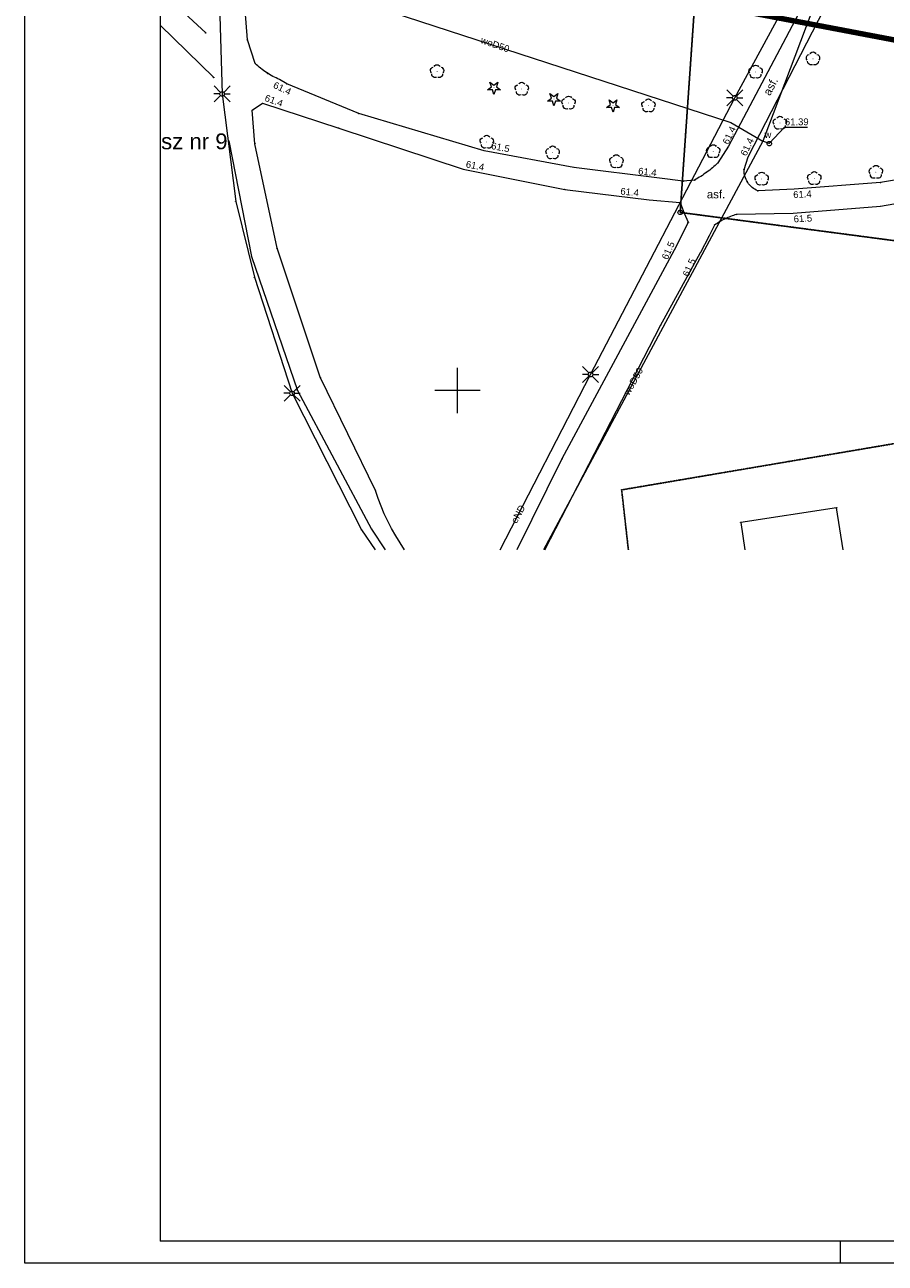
# Paper-space layout 'A-01 PLAN SYTUACYJNY' of a CAD drawing. Header units: millimetres. Extents: x 0 to 900, y 0 to 750.
# Tile 1 of 105: x 0 to 190, y 0 to 273. Entities that reach past the tile are written whole.
import ezdxf
from ezdxf.xclip import XClip

# ---------------------------------------------------------------- set-up
doc = ezdxf.new("R2010")
doc.units = ezdxf.units.MM
doc.header["$MEASUREMENT"] = 0
doc.header["$XCLIPFRAME"] = 0
doc.linetypes.add('PRZER1-1', pattern=[1, 0.5, -0.5])
doc.linetypes.add('PRZER3-1', pattern=[4000, 3000, -1000])
doc.layers.add('0_Nr_pióra__60', color=7, linetype='Continuous', lineweight=100, true_color=0xcbfe00)
doc.layers.add('A_Arkusz_Nr_pióra__237', color=7, linetype='Continuous', lineweight=5, true_color=0x343434)
doc.layers.add('A_Arkusz_Nr_pióra__1', color=7, linetype='Continuous', lineweight=20)
doc.layers.add('A_mapa_Nr_pióra__2', color=8, linetype='Continuous', lineweight=13)
doc.layers.add('A_podrys', color=7, linetype='Continuous')
doc.styles.add('STYL_AUTOMATYCZNY_1', font='arial.ttf')

# ---------------------------------------------------------------- blocks, each defined once
blk = doc.blocks.new('Rysunek_3_3', base_point=(-1239.76, 488.38))
at = {"layer": 'A_mapa_Nr_pióra__2', "linetype": 'Continuous', "lineweight": 13}
for points in [[(173.96, 265.73), (173.99, 265.73), (174.01, 265.74), (174.03, 265.76), (174.04, 265.79), (174.05, 265.82), (174.04, 265.84), (174.03, 265.87), (174.01, 265.89), (173.99, 265.9), (173.96, 265.91), (173.93, 265.9), (173.9, 265.89), (173.88, 265.87), (173.87, 265.84), (173.87, 265.82), (173.87, 265.79), (173.88, 265.76), (173.9, 265.74), (173.93, 265.73)], [(91, 262.93), (91.03, 262.93), (91.05, 262.94), (91.07, 262.96), (91.08, 262.99), (91.09, 263.02), (91.08, 263.04), (91.07, 263.07), (91.05, 263.09), (91.03, 263.1), (91, 263.11), (90.97, 263.1), (90.94, 263.09), (90.92, 263.07), (90.91, 263.04), (90.91, 263.02), (90.91, 262.99), (90.92, 262.96), (90.94, 262.94), (90.97, 262.93)], [(161.3, 262.83), (161.33, 262.83), (161.35, 262.84), (161.37, 262.86), (161.38, 262.89), (161.39, 262.92), (161.38, 262.94), (161.37, 262.97), (161.35, 262.99), (161.33, 263), (161.3, 263.01), (161.27, 263), (161.24, 262.99), (161.22, 262.97), (161.21, 262.94), (161.21, 262.92), (161.21, 262.89), (161.22, 262.86), (161.24, 262.84), (161.27, 262.83)], [(56.11, 261.26), (56.11, 261.23), (56.12, 261.21), (56.13, 261.19), (56.15, 261.18), (56.17, 261.17), (56.2, 261.17), (56.22, 261.17), (56.24, 261.18), (56.26, 261.19), (56.28, 261.21), (56.28, 261.23), (56.29, 261.26), (56.28, 261.28), (56.28, 261.3), (56.26, 261.32), (56.24, 261.33), (56.22, 261.34), (56.2, 261.35), (56.17, 261.34), (56.15, 261.33), (56.13, 261.32), (56.12, 261.3), (56.11, 261.28)], [(103.54, 259.35), (103.57, 259.35), (103.59, 259.36), (103.61, 259.38), (103.62, 259.41), (103.63, 259.44), (103.62, 259.46), (103.61, 259.49), (103.59, 259.51), (103.57, 259.52), (103.54, 259.53), (103.51, 259.52), (103.48, 259.51), (103.46, 259.49), (103.45, 259.46), (103.45, 259.44), (103.45, 259.41), (103.46, 259.38), (103.48, 259.36), (103.51, 259.35)], [(109.68, 259.05), (109.71, 259.05), (109.73, 259.06), (109.75, 259.08), (109.76, 259.11), (109.77, 259.14), (109.76, 259.16), (109.75, 259.19), (109.73, 259.21), (109.71, 259.22), (109.68, 259.23), (109.65, 259.22), (109.62, 259.21), (109.6, 259.19), (109.59, 259.16), (109.59, 259.14), (109.59, 259.11), (109.6, 259.08), (109.62, 259.06), (109.65, 259.05)], [(116.78, 256.85), (116.81, 256.85), (116.83, 256.86), (116.85, 256.88), (116.86, 256.91), (116.87, 256.94), (116.86, 256.96), (116.85, 256.99), (116.83, 257.01), (116.81, 257.02), (116.78, 257.03), (116.75, 257.02), (116.72, 257.01), (116.7, 256.99), (116.69, 256.96), (116.69, 256.94), (116.69, 256.91), (116.7, 256.88), (116.72, 256.86), (116.75, 256.85)], [(52.39, 256.06), (52.39, 256.03), (52.4, 256.01), (52.41, 255.99), (52.43, 255.98), (52.45, 255.97), (52.48, 255.97), (52.5, 255.97), (52.52, 255.98), (52.54, 255.99), (52.56, 256.01), (52.56, 256.03), (52.57, 256.06), (52.56, 256.08), (52.56, 256.1), (52.54, 256.12), (52.52, 256.13), (52.5, 256.14), (52.48, 256.15), (52.45, 256.14), (52.43, 256.13), (52.41, 256.12), (52.4, 256.1), (52.39, 256.08)], [(120.02, 255.99), (120.05, 255.99), (120.07, 256), (120.09, 256.02), (120.1, 256.05), (120.11, 256.08), (120.1, 256.1), (120.09, 256.13), (120.07, 256.15), (120.05, 256.16), (120.02, 256.17), (119.99, 256.16), (119.96, 256.15), (119.94, 256.13), (119.93, 256.1), (119.93, 256.08), (119.93, 256.05), (119.94, 256.02), (119.96, 256), (119.99, 255.99)], [(129.82, 255.45), (129.85, 255.45), (129.87, 255.46), (129.89, 255.48), (129.9, 255.51), (129.91, 255.54), (129.9, 255.56), (129.89, 255.59), (129.87, 255.61), (129.85, 255.62), (129.82, 255.63), (129.79, 255.62), (129.76, 255.61), (129.74, 255.59), (129.73, 255.56), (129.73, 255.54), (129.73, 255.51), (129.74, 255.48), (129.76, 255.46), (129.79, 255.45)], [(137.64, 255.37), (137.67, 255.37), (137.69, 255.38), (137.71, 255.4), (137.72, 255.43), (137.73, 255.46), (137.72, 255.48), (137.71, 255.51), (137.69, 255.53), (137.67, 255.54), (137.64, 255.55), (137.61, 255.54), (137.58, 255.53), (137.56, 255.51), (137.55, 255.48), (137.55, 255.46), (137.55, 255.43), (137.56, 255.4), (137.58, 255.38), (137.61, 255.37)], [(166.66, 251.55), (166.69, 251.55), (166.71, 251.56), (166.73, 251.58), (166.74, 251.61), (166.75, 251.64), (166.74, 251.66), (166.73, 251.69), (166.71, 251.71), (166.69, 251.72), (166.66, 251.73), (166.63, 251.72), (166.6, 251.71), (166.58, 251.69), (166.57, 251.66), (166.57, 251.64), (166.57, 251.61), (166.58, 251.58), (166.6, 251.56), (166.63, 251.55)], [(101.96, 247.35), (101.99, 247.35), (102.01, 247.36), (102.03, 247.38), (102.04, 247.41), (102.05, 247.44), (102.04, 247.46), (102.03, 247.49), (102.01, 247.51), (101.99, 247.52), (101.96, 247.53), (101.93, 247.52), (101.9, 247.51), (101.88, 247.49), (101.87, 247.46), (101.87, 247.44), (101.87, 247.41), (101.88, 247.38), (101.9, 247.36), (101.93, 247.35)], [(155.21, 246.52), (155.21, 246.49), (155.22, 246.47), (155.23, 246.45), (155.25, 246.44), (155.27, 246.43), (155.3, 246.43), (155.32, 246.43), (155.34, 246.44), (155.36, 246.45), (155.38, 246.47), (155.38, 246.49), (155.39, 246.52), (155.38, 246.54), (155.38, 246.56), (155.36, 246.58), (155.34, 246.59), (155.32, 246.6), (155.3, 246.61), (155.27, 246.6), (155.25, 246.59), (155.23, 246.58), (155.22, 246.56), (155.21, 246.54)], [(164.23, 247.1), (164.23, 247.08), (164.24, 247.06), (164.26, 247.04), (164.28, 247.02), (164.3, 247.02), (164.32, 247.01), (164.34, 247.02), (164.37, 247.02), (164.39, 247.04), (164.4, 247.06), (164.41, 247.08), (164.41, 247.1), (164.41, 247.13), (164.4, 247.15), (164.39, 247.17), (164.37, 247.18), (164.34, 247.19), (164.32, 247.19), (164.3, 247.19), (164.28, 247.18), (164.26, 247.17), (164.24, 247.15), (164.23, 247.13)], [(101.29, 245.48), (101.29, 245.45), (101.3, 245.43), (101.31, 245.41), (101.33, 245.4), (101.35, 245.39), (101.38, 245.39), (101.4, 245.39), (101.42, 245.4), (101.44, 245.41), (101.46, 245.43), (101.46, 245.45), (101.47, 245.48), (101.46, 245.5), (101.46, 245.52), (101.44, 245.54), (101.42, 245.55), (101.4, 245.56), (101.38, 245.57), (101.35, 245.56), (101.33, 245.55), (101.31, 245.54), (101.3, 245.52), (101.29, 245.5)], [(116.5, 244.99), (116.53, 244.99), (116.55, 245), (116.57, 245.02), (116.58, 245.05), (116.59, 245.08), (116.58, 245.1), (116.57, 245.13), (116.55, 245.15), (116.53, 245.16), (116.5, 245.17), (116.47, 245.16), (116.44, 245.15), (116.42, 245.13), (116.41, 245.1), (116.41, 245.08), (116.41, 245.05), (116.42, 245.02), (116.44, 245), (116.47, 244.99)], [(151.94, 245.27), (151.97, 245.27), (151.99, 245.28), (152.01, 245.3), (152.02, 245.33), (152.03, 245.36), (152.02, 245.38), (152.01, 245.41), (151.99, 245.43), (151.97, 245.44), (151.94, 245.45), (151.91, 245.44), (151.88, 245.43), (151.86, 245.41), (151.85, 245.38), (151.85, 245.36), (151.85, 245.33), (151.86, 245.3), (151.88, 245.28), (151.91, 245.27)], [(159.55, 244.18), (159.55, 244.15), (159.56, 244.13), (159.57, 244.11), (159.59, 244.1), (159.61, 244.09), (159.64, 244.09), (159.66, 244.09), (159.68, 244.1), (159.7, 244.11), (159.72, 244.13), (159.72, 244.15), (159.73, 244.18), (159.72, 244.2), (159.72, 244.22), (159.7, 244.24), (159.68, 244.25), (159.66, 244.26), (159.64, 244.27), (159.61, 244.26), (159.59, 244.25), (159.57, 244.24), (159.56, 244.22), (159.55, 244.2)], [(96.65, 241.44), (96.65, 241.41), (96.66, 241.39), (96.67, 241.37), (96.69, 241.36), (96.71, 241.35), (96.74, 241.35), (96.76, 241.35), (96.78, 241.36), (96.8, 241.37), (96.82, 241.39), (96.82, 241.41), (96.83, 241.44), (96.82, 241.46), (96.82, 241.48), (96.8, 241.5), (96.78, 241.51), (96.76, 241.52), (96.74, 241.53), (96.71, 241.52), (96.69, 241.51), (96.67, 241.5), (96.66, 241.48), (96.65, 241.46)], [(130.58, 243.05), (130.61, 243.05), (130.63, 243.06), (130.65, 243.08), (130.66, 243.11), (130.67, 243.14), (130.66, 243.16), (130.65, 243.19), (130.63, 243.21), (130.61, 243.22), (130.58, 243.23), (130.55, 243.22), (130.52, 243.21), (130.5, 243.19), (130.49, 243.16), (130.49, 243.14), (130.49, 243.11), (130.5, 243.08), (130.52, 243.06), (130.55, 243.05)], [(187.84, 240.71), (187.87, 240.71), (187.89, 240.72), (187.91, 240.74), (187.92, 240.77), (187.93, 240.8), (187.92, 240.82), (187.91, 240.85), (187.89, 240.87), (187.87, 240.88), (187.84, 240.89), (187.81, 240.88), (187.78, 240.87), (187.76, 240.85), (187.75, 240.82), (187.75, 240.8), (187.75, 240.77), (187.76, 240.74), (187.78, 240.72), (187.81, 240.71)], [(139.97, 239.48), (139.97, 239.45), (139.98, 239.43), (139.99, 239.41), (140.01, 239.4), (140.03, 239.39), (140.06, 239.39), (140.08, 239.39), (140.1, 239.4), (140.12, 239.41), (140.14, 239.43), (140.14, 239.45), (140.15, 239.48), (140.14, 239.5), (140.14, 239.52), (140.12, 239.54), (140.1, 239.55), (140.08, 239.56), (140.06, 239.57), (140.03, 239.56), (140.01, 239.55), (139.99, 239.54), (139.98, 239.52), (139.97, 239.5)], [(162.64, 239.21), (162.67, 239.21), (162.69, 239.22), (162.71, 239.24), (162.72, 239.27), (162.73, 239.3), (162.72, 239.32), (162.71, 239.35), (162.69, 239.37), (162.67, 239.38), (162.64, 239.39), (162.61, 239.38), (162.58, 239.37), (162.56, 239.35), (162.55, 239.32), (162.55, 239.3), (162.55, 239.27), (162.56, 239.24), (162.58, 239.22), (162.61, 239.21)], [(174.24, 239.33), (174.27, 239.33), (174.29, 239.34), (174.31, 239.36), (174.32, 239.39), (174.33, 239.42), (174.32, 239.44), (174.31, 239.47), (174.29, 239.49), (174.27, 239.5), (174.24, 239.51), (174.21, 239.5), (174.18, 239.49), (174.16, 239.47), (174.15, 239.44), (174.15, 239.42), (174.15, 239.39), (174.16, 239.36), (174.18, 239.34), (174.21, 239.33)], [(169.69, 237.02), (169.69, 236.99), (169.7, 236.97), (169.71, 236.95), (169.73, 236.94), (169.75, 236.93), (169.78, 236.93), (169.8, 236.93), (169.82, 236.94), (169.84, 236.95), (169.86, 236.97), (169.86, 236.99), (169.87, 237.02), (169.86, 237.04), (169.86, 237.06), (169.84, 237.08), (169.82, 237.09), (169.8, 237.1), (169.78, 237.11), (169.75, 237.1), (169.73, 237.09), (169.71, 237.08), (169.7, 237.06), (169.69, 237.04)], [(137.71, 234.66), (137.71, 234.63), (137.72, 234.61), (137.73, 234.59), (137.75, 234.58), (137.77, 234.57), (137.8, 234.57), (137.82, 234.57), (137.84, 234.58), (137.86, 234.59), (137.88, 234.61), (137.88, 234.63), (137.89, 234.66), (137.88, 234.68), (137.88, 234.7), (137.86, 234.72), (137.84, 234.73), (137.82, 234.74), (137.8, 234.75), (137.77, 234.74), (137.75, 234.73), (137.73, 234.72), (137.72, 234.7), (137.71, 234.68)], [(169.49, 231.68), (169.49, 231.65), (169.5, 231.63), (169.51, 231.61), (169.53, 231.6), (169.55, 231.59), (169.58, 231.59), (169.6, 231.59), (169.62, 231.6), (169.64, 231.61), (169.66, 231.63), (169.66, 231.65), (169.67, 231.68), (169.66, 231.7), (169.66, 231.72), (169.64, 231.74), (169.62, 231.75), (169.6, 231.76), (169.58, 231.77), (169.55, 231.76), (169.53, 231.75), (169.51, 231.74), (169.5, 231.72), (169.49, 231.7)], [(143.75, 224.56), (143.75, 224.53), (143.76, 224.51), (143.77, 224.49), (143.79, 224.48), (143.81, 224.47), (143.84, 224.47), (143.86, 224.47), (143.88, 224.48), (143.9, 224.49), (143.92, 224.51), (143.92, 224.53), (143.93, 224.56), (143.92, 224.58), (143.92, 224.6), (143.9, 224.62), (143.88, 224.63), (143.86, 224.64), (143.84, 224.65), (143.81, 224.64), (143.79, 224.63), (143.77, 224.62), (143.76, 224.6), (143.75, 224.58)], [(149.05, 223.08), (149.05, 223.05), (149.06, 223.03), (149.07, 223.01), (149.09, 223), (149.11, 222.99), (149.14, 222.99), (149.16, 222.99), (149.18, 223), (149.2, 223.01), (149.22, 223.03), (149.22, 223.05), (149.23, 223.08), (149.22, 223.1), (149.22, 223.12), (149.2, 223.14), (149.18, 223.15), (149.16, 223.16), (149.14, 223.17), (149.11, 223.16), (149.09, 223.15), (149.07, 223.14), (149.06, 223.12), (149.05, 223.1)]]:
    blk.add_hatch(color=8, dxfattribs=at).paths.add_polyline_path(points)
at = {"layer": '0_Nr_pióra__60', "color": 60, "linetype": 'Continuous', "lineweight": 100, "ltscale": 0.2, "true_color": 0xcbfe00, "flags": 128}
blk.add_lwpolyline([(486.18, 603.45), (711.66, 564.16), (717.88, 453.78), (730.02, 232.36), (621.62, 226.04), (540.96, 240.92), (518.76, 242.16), (516.18, 189.08), (497.66, 185.34), (465.46, 189.58), (468.06, 245.18), (273.1, 254.54), (153.04, 277.34), (147.95, 279.48), (156.42, 401.1), (165.67, 534.02), (166.59, 571.88), (178.65, 571.58), (179.19, 591.8), (167.43, 603.84), (168.1, 630.34), (172.18, 654), (181.4, 660.44)], close=True, dxfattribs=at)
at = {"layer": 'A_mapa_Nr_pióra__2', "color": 8, "linetype": 'PRZER1-1', "lineweight": 13, "ltscale": 0.2, "flags": 128}
blk.add_lwpolyline([(396.46, 198.68), (318.14, 209.02), (144.64, 231.92), (147.95, 279.48), (156.42, 401.1), (165.67, 534.02), (166.59, 571.88), (178.65, 571.58), (179.19, 591.8), (167.43, 603.84), (168.1, 630.34), (172.18, 654), (181.4, 660.44), (278.75, 642.24), (486.18, 603.45), (711.66, 564.16), (717.88, 453.78), (730.02, 232.36), (516.18, 189.08), (497.66, 185.34)], close=True, dxfattribs=at)
at = {"layer": 'A_mapa_Nr_pióra__2', "color": 8, "linetype": 'Continuous', "lineweight": 13, "ltscale": 0.2, "flags": 128}
for points in [[(486.18, 603.45), (711.66, 564.16), (717.88, 453.78), (730.02, 232.36), (621.62, 226.04), (540.96, 240.92), (518.76, 242.16), (516.18, 189.08), (497.66, 185.34), (465.46, 189.58), (468.06, 245.18), (273.1, 254.54), (153.04, 277.34), (147.95, 279.48), (156.42, 401.1), (165.67, 534.02), (166.59, 571.88), (178.65, 571.58), (179.19, 591.8), (167.43, 603.84), (168.1, 630.34), (172.18, 654), (181.4, 660.44)], [(465.46, 189.58), (144.64, 231.92), (147.95, 279.48), (153.04, 277.34), (273.1, 254.54), (468.06, 245.18)], [(39.89, 271.52), (39.89, 271.55), (39.92, 271.58), (39.95, 271.58), (39.98, 271.55), (39.98, 271.52), (39.95, 271.49), (39.92, 271.49)], [(49.09, 269.96), (49.09, 269.99), (49.12, 270.02), (49.15, 270.02), (49.18, 269.99), (49.18, 269.96), (49.15, 269.93), (49.12, 269.93)], [(50.81, 264.78), (50.81, 264.81), (50.84, 264.84), (50.87, 264.84), (50.9, 264.81), (50.9, 264.78), (50.87, 264.75), (50.84, 264.75)], [(53.57, 262.56), (53.57, 262.59), (53.6, 262.62), (53.63, 262.62), (53.66, 262.59), (53.66, 262.56), (53.63, 262.53), (53.6, 262.53)], [(41.65, 261.68), (41.65, 261.71), (41.68, 261.74), (41.71, 261.74), (41.74, 261.71), (41.74, 261.68), (41.71, 261.65), (41.68, 261.65)], [(57.79, 260.26), (57.79, 260.29), (57.82, 260.32), (57.85, 260.32), (57.88, 260.29), (57.88, 260.26), (57.85, 260.23), (57.82, 260.23)], [(104.08, 259.61), (104.96, 258.97), (103.87, 258.97), (103.54, 257.94), (103.2, 258.97), (102.11, 258.97), (102.99, 259.61), (102.66, 260.65), (103.54, 260.01), (104.42, 260.65)], [(43.56, 258.56), (43.69, 258.54), (43.81, 258.49), (43.91, 258.41), (43.99, 258.31), (44.04, 258.19), (44.06, 258.06), (44.04, 257.93), (43.99, 257.81), (43.91, 257.71), (43.81, 257.63), (43.69, 257.58), (43.56, 257.56), (43.43, 257.58), (43.31, 257.63), (43.21, 257.71), (43.13, 257.81), (43.08, 257.93), (43.06, 258.06), (43.08, 258.19), (43.13, 258.31), (43.21, 258.41), (43.31, 258.49), (43.43, 258.54)], [(117.32, 257.11), (118.2, 256.47), (117.11, 256.47), (116.78, 255.44), (116.44, 256.47), (115.35, 256.47), (116.23, 257.11), (115.9, 258.15), (116.78, 257.51), (117.66, 258.15)], [(156.7, 257.71), (156.83, 257.69), (156.95, 257.64), (157.05, 257.56), (157.13, 257.46), (157.18, 257.34), (157.2, 257.21), (157.18, 257.08), (157.13, 256.96), (157.05, 256.85), (156.95, 256.77), (156.83, 256.72), (156.7, 256.71), (156.57, 256.72), (156.45, 256.77), (156.34, 256.85), (156.26, 256.96), (156.21, 257.08), (156.2, 257.21), (156.21, 257.34), (156.26, 257.46), (156.34, 257.56), (156.45, 257.64), (156.57, 257.69)], [(50.17, 254.44), (50.17, 254.47), (50.2, 254.5), (50.23, 254.5), (50.26, 254.47), (50.26, 254.44), (50.23, 254.41), (50.2, 254.41)], [(130.36, 255.71), (131.24, 255.07), (130.15, 255.07), (129.82, 254.04), (129.48, 255.07), (128.39, 255.07), (129.27, 255.71), (128.94, 256.75), (129.82, 256.11), (130.7, 256.75)], [(73.67, 253.7), (73.67, 253.73), (73.7, 253.76), (73.73, 253.76), (73.76, 253.73), (73.76, 253.7), (73.73, 253.67), (73.7, 253.67)], [(155.82, 251.73), (155.82, 251.76), (155.85, 251.79), (155.88, 251.79), (155.91, 251.76), (155.91, 251.73), (155.88, 251.7), (155.85, 251.7)], [(69.23, 250.52), (69.23, 250.55), (69.26, 250.58), (69.29, 250.58), (69.32, 250.55), (69.32, 250.52), (69.29, 250.49), (69.26, 250.49)], [(44.99, 247.68), (44.99, 247.71), (45.02, 247.74), (45.05, 247.74), (45.08, 247.71), (45.08, 247.68), (45.05, 247.65), (45.02, 247.65)], [(50.75, 247.06), (50.75, 247.09), (50.78, 247.12), (50.81, 247.12), (50.84, 247.09), (50.84, 247.06), (50.81, 247.03), (50.78, 247.03)], [(162.82, 247.62), (162.82, 247.65), (162.85, 247.68), (162.88, 247.68), (162.91, 247.65), (162.91, 247.62), (162.88, 247.59), (162.85, 247.59)], [(164.32, 247.6), (164.45, 247.59), (164.57, 247.54), (164.68, 247.46), (164.75, 247.35), (164.8, 247.23), (164.82, 247.1), (164.8, 246.97), (164.75, 246.85), (164.68, 246.75), (164.57, 246.67), (164.45, 246.62), (164.32, 246.6), (164.19, 246.62), (164.07, 246.67), (163.97, 246.75), (163.89, 246.85), (163.84, 246.97), (163.82, 247.1), (163.84, 247.23), (163.89, 247.35), (163.97, 247.46), (164.07, 247.54), (164.19, 247.59)], [(121.15, 241.84), (121.15, 241.87), (121.18, 241.9), (121.21, 241.9), (121.24, 241.87), (121.24, 241.84), (121.21, 241.81), (121.18, 241.81)], [(150.41, 240.72), (150.41, 240.75), (150.44, 240.78), (150.47, 240.78), (150.5, 240.75), (150.5, 240.72), (150.47, 240.69), (150.44, 240.69)], [(152.93, 242.8), (152.93, 242.83), (152.96, 242.86), (152.99, 242.86), (153.02, 242.83), (153.02, 242.8), (152.99, 242.77), (152.96, 242.77)], [(158.71, 241.34), (158.71, 241.37), (158.74, 241.4), (158.77, 241.4), (158.8, 241.37), (158.8, 241.34), (158.77, 241.31), (158.74, 241.31)], [(145.29, 238.76), (145.29, 238.79), (145.32, 238.82), (145.35, 238.82), (145.38, 238.79), (145.38, 238.76), (145.35, 238.73), (145.32, 238.73)], [(147.79, 239.02), (147.79, 239.05), (147.82, 239.08), (147.85, 239.08), (147.88, 239.05), (147.88, 239.02), (147.85, 238.99), (147.82, 238.99)], [(159.37, 238.74), (159.37, 238.77), (159.4, 238.8), (159.43, 238.8), (159.46, 238.77), (159.46, 238.74), (159.43, 238.71), (159.4, 238.71)], [(188.81, 238.48), (188.81, 238.51), (188.84, 238.54), (188.87, 238.54), (188.9, 238.51), (188.9, 238.48), (188.87, 238.45), (188.84, 238.45)], [(119.13, 236.98), (119.13, 237.01), (119.16, 237.04), (119.19, 237.04), (119.22, 237.01), (119.22, 236.98), (119.19, 236.95), (119.16, 236.95)], [(161.73, 236.64), (161.73, 236.67), (161.76, 236.7), (161.79, 236.7), (161.82, 236.67), (161.82, 236.64), (161.79, 236.61), (161.76, 236.61)], [(46.51, 234.28), (46.51, 234.31), (46.54, 234.34), (46.57, 234.34), (46.6, 234.31), (46.6, 234.28), (46.57, 234.25), (46.54, 234.25)], [(144.64, 232.42), (144.8, 232.4), (144.94, 232.33), (145.05, 232.21), (145.12, 232.08), (145.14, 231.92), (145.12, 231.77), (145.05, 231.63), (144.94, 231.52), (144.8, 231.45), (144.64, 231.42), (144.49, 231.45), (144.35, 231.52), (144.24, 231.63), (144.17, 231.77), (144.14, 231.92), (144.17, 232.08), (144.24, 232.21), (144.35, 232.33), (144.49, 232.4)], [(144.57, 234.06), (144.57, 234.09), (144.6, 234.12), (144.63, 234.12), (144.66, 234.09), (144.66, 234.06), (144.63, 234.03), (144.6, 234.03)], [(188.77, 233.22), (188.77, 233.25), (188.8, 233.28), (188.83, 233.28), (188.86, 233.25), (188.86, 233.22), (188.83, 233.19), (188.8, 233.19)], [(145.47, 231.72), (145.47, 231.75), (145.5, 231.78), (145.53, 231.78), (145.56, 231.75), (145.56, 231.72), (145.53, 231.69), (145.5, 231.69)], [(146.37, 229.72), (146.37, 229.75), (146.4, 229.78), (146.43, 229.78), (146.46, 229.75), (146.46, 229.72), (146.43, 229.69), (146.4, 229.69)], [(154.87, 230.64), (154.87, 230.67), (154.9, 230.7), (154.93, 230.7), (154.96, 230.67), (154.96, 230.64), (154.93, 230.61), (154.9, 230.61)], [(157.01, 231.44), (157.01, 231.47), (157.04, 231.5), (157.07, 231.5), (157.1, 231.47), (157.1, 231.44), (157.07, 231.41), (157.04, 231.41)], [(152.17, 229.1), (152.17, 229.13), (152.2, 229.16), (152.23, 229.16), (152.26, 229.13), (152.26, 229.1), (152.23, 229.07), (152.2, 229.07)], [(150.91, 226.6), (150.91, 226.63), (150.94, 226.66), (150.97, 226.66), (151, 226.63), (151, 226.6), (150.97, 226.57), (150.94, 226.57)], [(49.98, 222.18), (49.98, 222.21), (50.01, 222.24), (50.04, 222.24), (50.07, 222.21), (50.07, 222.18), (50.04, 222.15), (50.01, 222.15)], [(55.64, 223.97), (55.64, 224), (55.67, 224.03), (55.7, 224.03), (55.73, 224), (55.73, 223.97), (55.7, 223.94), (55.67, 223.94)], [(50.62, 217.57), (50.62, 217.6), (50.65, 217.63), (50.69, 217.63), (50.71, 217.6), (50.71, 217.57), (50.69, 217.54), (50.65, 217.54)], [(140.23, 206.91), (140.23, 206.94), (140.26, 206.97), (140.29, 206.97), (140.32, 206.94), (140.32, 206.91), (140.29, 206.88), (140.26, 206.88)], [(65.16, 195.5), (65.16, 195.53), (65.19, 195.56), (65.22, 195.56), (65.25, 195.53), (65.25, 195.5), (65.22, 195.47), (65.19, 195.47)], [(124.87, 196.64), (125, 196.62), (125.12, 196.57), (125.23, 196.49), (125.31, 196.39), (125.36, 196.27), (125.37, 196.14), (125.36, 196.01), (125.31, 195.89), (125.23, 195.78), (125.12, 195.7), (125, 195.65), (124.87, 195.64), (124.74, 195.65), (124.62, 195.7), (124.52, 195.78), (124.44, 195.89), (124.39, 196.01), (124.37, 196.14), (124.39, 196.27), (124.44, 196.39), (124.52, 196.49), (124.62, 196.57), (124.74, 196.62)], [(58.99, 192.49), (59.12, 192.47), (59.24, 192.42), (59.34, 192.34), (59.42, 192.24), (59.47, 192.12), (59.49, 191.99), (59.47, 191.86), (59.42, 191.74), (59.34, 191.63), (59.24, 191.55), (59.12, 191.5), (58.99, 191.49), (58.86, 191.5), (58.74, 191.55), (58.64, 191.63), (58.56, 191.74), (58.51, 191.86), (58.49, 191.99), (58.51, 192.12), (58.56, 192.24), (58.64, 192.34), (58.74, 192.42), (58.86, 192.47)], [(60.12, 192.62), (60.12, 192.65), (60.15, 192.68), (60.18, 192.68), (60.21, 192.65), (60.21, 192.62), (60.18, 192.59), (60.15, 192.59)], [(118.51, 177.49), (118.51, 177.53), (118.54, 177.55), (118.57, 177.55), (118.6, 177.53), (118.6, 177.49), (118.57, 177.46), (118.54, 177.46)], [(77.36, 170.51), (77.36, 170.55), (77.39, 170.58), (77.42, 170.58), (77.45, 170.55), (77.45, 170.51), (77.42, 170.49), (77.39, 170.49)], [(131.68, 170.67), (131.68, 170.7), (131.71, 170.73), (131.74, 170.73), (131.77, 170.7), (131.77, 170.67), (131.74, 170.64), (131.71, 170.64)], [(179.13, 166.7), (179.13, 166.73), (179.16, 166.76), (179.2, 166.76), (179.22, 166.73), (179.22, 166.7), (179.2, 166.67), (179.16, 166.67)], [(74.28, 161.84), (74.28, 161.87), (74.31, 161.9), (74.34, 161.9), (74.37, 161.87), (74.37, 161.84), (74.34, 161.81), (74.31, 161.81)], [(76.49, 162.02), (76.49, 162.05), (76.52, 162.08), (76.55, 162.08), (76.58, 162.05), (76.58, 162.02), (76.55, 161.99), (76.52, 161.99)], [(157.98, 163.5), (157.98, 163.53), (158.01, 163.56), (158.04, 163.56), (158.07, 163.53), (158.07, 163.5), (158.04, 163.47), (158.01, 163.47)]]:
    blk.add_lwpolyline(points, close=True, dxfattribs=at)
at = {"layer": 'A_mapa_Nr_pióra__2', "color": 8, "linetype": 'PRZER1-1', "lineweight": 13, "ltscale": 0.2, "flags": 128}
for points in [[(29.9, 577.35), (82.85, 560.45), (145.91, 540.32), (161.93, 535.21), (165.67, 534.02), (156.42, 401.1), (147.95, 279.48), (144.64, 231.92), (318.14, 209.02), (320.32, 202.69), (131.73, 170.68), (133.21, 157.47)], [(133.21, 157.47), (131.73, 170.68), (320.32, 202.69), (318.14, 209.02), (396.46, 198.68), (405.88, 157.47)]]:
    blk.add_lwpolyline(points, dxfattribs=at)
at = {"layer": 'A_mapa_Nr_pióra__2', "color": 8, "linetype": 'Continuous', "lineweight": 13, "ltscale": 0.2, "flags": 128}
for points in [[(29.9, 577.35), (82.85, 560.45), (145.91, 540.32), (161.93, 535.21), (165.67, 534.02), (156.42, 401.1), (32.82, 393.94), (38.66, 325.6), (147.95, 279.48), (144.64, 231.92), (465.46, 189.58), (497.66, 185.34), (516.18, 189.08), (730.02, 232.36), (734.41, 157.47)], [(62.95, 373.89), (53.86, 353.19), (50.05, 341.15), (45.44, 318.14), (42.69, 287.66), (43.56, 258.06), (46.56, 234.3), (50.67, 217.59), (58.99, 191.99), (74.32, 161.86), (77.3, 157.47)], [(189.08, 317.01), (162.87, 247.64)], [(104.93, 157.47), (124.87, 196.14), (156.7, 257.21), (178.53, 297.54)], [(52.02, 285.6), (52.98, 285.3), (155.86, 251.75), (162.87, 247.64)], [(172.69, 265.55), (172.55, 265.77), (172.49, 266.02), (172.53, 266.28), (172.65, 266.51), (172.85, 266.68), (173.09, 266.78)], [(173.82, 264.52), (173.57, 264.46), (173.31, 264.49), (173.08, 264.6), (172.89, 264.79), (172.79, 265.03), (172.77, 265.29)], [(173.31, 266.94), (173.48, 267.14), (173.7, 267.27), (173.96, 267.32), (174.21, 267.27), (174.44, 267.14), (174.61, 266.94)], [(175.14, 265.29), (175.13, 265.03), (175.02, 264.79), (174.84, 264.6), (174.61, 264.49), (174.35, 264.46), (174.09, 264.52)], [(174.83, 266.78), (175.07, 266.68), (175.26, 266.51), (175.38, 266.28), (175.42, 266.02), (175.37, 265.77), (175.23, 265.55)], [(89.73, 262.75), (89.59, 262.97), (89.53, 263.22), (89.57, 263.48), (89.69, 263.71), (89.89, 263.88), (90.13, 263.98)], [(90.86, 261.72), (90.61, 261.66), (90.35, 261.69), (90.12, 261.8), (89.93, 261.99), (89.83, 262.23), (89.81, 262.49)], [(90.35, 264.14), (90.52, 264.34), (90.74, 264.47), (91, 264.52), (91.25, 264.47), (91.48, 264.34), (91.65, 264.14)], [(92.18, 262.49), (92.17, 262.23), (92.06, 261.99), (91.88, 261.8), (91.65, 261.69), (91.39, 261.66), (91.13, 261.72)], [(91.87, 263.98), (92.11, 263.88), (92.3, 263.71), (92.42, 263.48), (92.46, 263.22), (92.41, 262.97), (92.27, 262.75)], [(160.03, 262.65), (159.89, 262.87), (159.83, 263.12), (159.87, 263.38), (159.99, 263.61), (160.19, 263.78), (160.43, 263.88)], [(160.65, 264.04), (160.82, 264.24), (161.04, 264.37), (161.3, 264.42), (161.55, 264.37), (161.78, 264.24), (161.95, 264.04)], [(162.17, 263.88), (162.41, 263.78), (162.6, 263.61), (162.72, 263.38), (162.76, 263.12), (162.71, 262.87), (162.57, 262.65)], [(43.21, 258.41), (41.79, 259.83)], [(43.91, 258.41), (45.33, 259.83)], [(108.41, 258.87), (108.27, 259.09), (108.21, 259.34), (108.25, 259.6), (108.37, 259.83), (108.57, 260), (108.81, 260.1)], [(109.03, 260.26), (109.2, 260.46), (109.42, 260.59), (109.68, 260.64), (109.93, 260.59), (110.16, 260.46), (110.33, 260.26)], [(110.55, 260.1), (110.79, 260), (110.98, 259.83), (111.1, 259.6), (111.14, 259.34), (111.09, 259.09), (110.95, 258.87)], [(161.16, 261.62), (160.91, 261.56), (160.65, 261.59), (160.42, 261.7), (160.23, 261.89), (160.13, 262.13), (160.11, 262.39)], [(162.48, 262.39), (162.47, 262.13), (162.36, 261.89), (162.18, 261.7), (161.95, 261.59), (161.69, 261.56), (161.43, 261.62)], [(43.06, 258.06), (41.76, 258.06)], [(43.21, 257.71), (41.79, 256.29)], [(43.91, 257.71), (45.33, 256.29)], [(44.06, 258.06), (45.36, 258.06)], [(109.54, 257.84), (109.29, 257.78), (109.03, 257.81), (108.8, 257.92), (108.61, 258.11), (108.51, 258.35), (108.49, 258.61)], [(110.86, 258.61), (110.85, 258.35), (110.74, 258.11), (110.56, 257.92), (110.33, 257.81), (110.07, 257.78), (109.81, 257.84)], [(118.75, 255.81), (118.61, 256.03), (118.55, 256.28), (118.59, 256.54), (118.71, 256.77), (118.91, 256.94), (119.15, 257.04)], [(119.37, 257.2), (119.54, 257.4), (119.76, 257.53), (120.02, 257.58), (120.27, 257.53), (120.5, 257.4), (120.67, 257.2)], [(120.89, 257.04), (121.13, 256.94), (121.32, 256.77), (121.44, 256.54), (121.48, 256.28), (121.43, 256.03), (121.29, 255.81)], [(136.99, 256.58), (137.16, 256.78), (137.38, 256.91), (137.64, 256.96), (137.89, 256.91), (138.12, 256.78), (138.29, 256.58)], [(156.2, 257.21), (154.9, 257.21)], [(156.34, 257.56), (154.93, 258.98)], [(157.05, 257.56), (158.46, 258.98)], [(157.2, 257.21), (158.5, 257.21)], [(119.88, 254.78), (119.63, 254.72), (119.37, 254.75), (119.14, 254.86), (118.95, 255.05), (118.85, 255.29), (118.83, 255.55)], [(121.2, 255.55), (121.19, 255.29), (121.08, 255.05), (120.9, 254.86), (120.67, 254.75), (120.41, 254.72), (120.15, 254.78)], [(136.37, 255.19), (136.23, 255.41), (136.17, 255.66), (136.21, 255.92), (136.33, 256.15), (136.53, 256.32), (136.77, 256.42)], [(137.5, 254.16), (137.25, 254.1), (136.99, 254.13), (136.76, 254.24), (136.57, 254.43), (136.47, 254.67), (136.45, 254.93)], [(138.82, 254.93), (138.81, 254.67), (138.7, 254.43), (138.52, 254.24), (138.29, 254.13), (138.03, 254.1), (137.77, 254.16)], [(138.51, 256.42), (138.75, 256.32), (138.94, 256.15), (139.06, 255.92), (139.1, 255.66), (139.05, 255.41), (138.91, 255.19)], [(156.34, 256.85), (154.93, 255.44)], [(157.05, 256.85), (158.46, 255.44)], [(165.39, 251.37), (165.25, 251.59), (165.19, 251.84), (165.23, 252.1), (165.35, 252.33), (165.55, 252.5), (165.79, 252.6)], [(166.01, 252.76), (166.18, 252.96), (166.4, 253.09), (166.66, 253.14), (166.91, 253.09), (167.14, 252.96), (167.31, 252.76)], [(167.53, 252.6), (167.77, 252.5), (167.96, 252.33), (168.08, 252.1), (168.12, 251.84), (168.07, 251.59), (167.93, 251.37)], [(101.31, 248.56), (101.48, 248.76), (101.7, 248.89), (101.96, 248.94), (102.21, 248.89), (102.44, 248.76), (102.61, 248.56)], [(164.32, 247.1), (167.67, 250.7), (172.71, 250.7)], [(166.52, 250.34), (166.27, 250.28), (166.01, 250.31), (165.78, 250.42), (165.59, 250.61), (165.49, 250.85), (165.47, 251.11)], [(167.84, 251.11), (167.83, 250.85), (167.72, 250.61), (167.54, 250.42), (167.31, 250.31), (167.05, 250.28), (166.79, 250.34)], [(100.69, 247.17), (100.55, 247.39), (100.49, 247.64), (100.53, 247.9), (100.65, 248.13), (100.85, 248.3), (101.09, 248.4)], [(101.82, 246.14), (101.57, 246.08), (101.31, 246.11), (101.08, 246.22), (100.89, 246.41), (100.79, 246.65), (100.77, 246.91)], [(103.14, 246.91), (103.13, 246.65), (103.02, 246.41), (102.84, 246.22), (102.61, 246.11), (102.35, 246.08), (102.09, 246.14)], [(102.83, 248.4), (103.07, 248.3), (103.26, 248.13), (103.38, 247.9), (103.42, 247.64), (103.37, 247.39), (103.23, 247.17)], [(162.87, 247.64), (114.48, 157.47)], [(115.23, 244.81), (115.09, 245.03), (115.03, 245.28), (115.07, 245.54), (115.19, 245.77), (115.39, 245.94), (115.63, 246.04)], [(115.85, 246.2), (116.02, 246.4), (116.24, 246.53), (116.5, 246.58), (116.75, 246.53), (116.98, 246.4), (117.15, 246.2)], [(117.37, 246.04), (117.61, 245.94), (117.8, 245.77), (117.92, 245.54), (117.96, 245.28), (117.91, 245.03), (117.77, 244.81)], [(150.67, 245.09), (150.53, 245.31), (150.47, 245.56), (150.51, 245.82), (150.63, 246.05), (150.83, 246.22), (151.07, 246.32)], [(151.29, 246.48), (151.46, 246.68), (151.68, 246.81), (151.94, 246.86), (152.19, 246.81), (152.42, 246.68), (152.59, 246.48)], [(152.81, 246.32), (153.05, 246.22), (153.24, 246.05), (153.36, 245.82), (153.4, 245.56), (153.35, 245.31), (153.21, 245.09)], [(164.32, 247.1), (162.87, 247.64)], [(116.36, 243.78), (116.11, 243.72), (115.85, 243.75), (115.62, 243.86), (115.43, 244.05), (115.33, 244.29), (115.31, 244.55)], [(117.68, 244.55), (117.67, 244.29), (117.56, 244.05), (117.38, 243.86), (117.15, 243.75), (116.89, 243.72), (116.63, 243.78)], [(129.31, 242.87), (129.17, 243.09), (129.11, 243.34), (129.15, 243.6), (129.27, 243.83), (129.47, 244), (129.71, 244.1)], [(129.93, 244.26), (130.1, 244.46), (130.32, 244.59), (130.58, 244.64), (130.83, 244.59), (131.06, 244.46), (131.23, 244.26)], [(131.45, 244.1), (131.69, 244), (131.88, 243.83), (132, 243.6), (132.04, 243.34), (131.99, 243.09), (131.85, 242.87)], [(151.8, 244.06), (151.55, 244), (151.29, 244.03), (151.06, 244.14), (150.87, 244.33), (150.77, 244.57), (150.75, 244.83)], [(153.12, 244.83), (153.11, 244.57), (153, 244.33), (152.82, 244.14), (152.59, 244.03), (152.33, 244), (152.07, 244.06)], [(130.44, 241.84), (130.19, 241.78), (129.93, 241.81), (129.7, 241.92), (129.51, 242.11), (129.41, 242.35), (129.39, 242.61)], [(131.76, 242.61), (131.75, 242.35), (131.64, 242.11), (131.46, 241.92), (131.23, 241.81), (130.97, 241.78), (130.71, 241.84)], [(161.99, 240.42), (162.16, 240.62), (162.38, 240.75), (162.64, 240.8), (162.89, 240.75), (163.12, 240.62), (163.29, 240.42)], [(173.59, 240.54), (173.76, 240.74), (173.98, 240.87), (174.24, 240.92), (174.49, 240.87), (174.72, 240.74), (174.89, 240.54)], [(186.57, 240.53), (186.43, 240.75), (186.37, 241), (186.41, 241.26), (186.53, 241.49), (186.73, 241.66), (186.97, 241.76)], [(187.19, 241.92), (187.36, 242.12), (187.58, 242.25), (187.84, 242.3), (188.09, 242.25), (188.32, 242.12), (188.49, 241.92)], [(188.71, 241.76), (188.95, 241.66), (189.14, 241.49), (189.26, 241.26), (189.3, 241), (189.25, 240.75), (189.11, 240.53)], [(161.37, 239.03), (161.23, 239.25), (161.17, 239.5), (161.21, 239.76), (161.33, 239.99), (161.53, 240.16), (161.77, 240.26)], [(162.5, 238), (162.25, 237.94), (161.99, 237.97), (161.76, 238.08), (161.57, 238.27), (161.47, 238.51), (161.45, 238.77)], [(163.82, 238.77), (163.81, 238.51), (163.7, 238.27), (163.52, 238.08), (163.29, 237.97), (163.03, 237.94), (162.77, 238)], [(163.51, 240.26), (163.75, 240.16), (163.94, 239.99), (164.06, 239.76), (164.1, 239.5), (164.05, 239.25), (163.91, 239.03)], [(172.97, 239.15), (172.83, 239.37), (172.77, 239.62), (172.81, 239.88), (172.93, 240.11), (173.13, 240.28), (173.37, 240.38)], [(174.1, 238.12), (173.85, 238.06), (173.59, 238.09), (173.36, 238.2), (173.17, 238.39), (173.07, 238.63), (173.05, 238.89)], [(175.42, 238.89), (175.41, 238.63), (175.3, 238.39), (175.12, 238.2), (174.89, 238.09), (174.63, 238.06), (174.37, 238.12)], [(175.11, 240.38), (175.35, 240.28), (175.54, 240.11), (175.66, 239.88), (175.7, 239.62), (175.65, 239.37), (175.51, 239.15)], [(187.7, 239.5), (187.45, 239.44), (187.19, 239.47), (186.96, 239.58), (186.77, 239.77), (186.67, 240.01), (186.65, 240.27)], [(189.02, 240.27), (189.01, 240.01), (188.9, 239.77), (188.72, 239.58), (188.49, 239.47), (188.23, 239.44), (187.97, 239.5)], [(95.5, 187.58), (95.5, 197.58)], [(124.52, 196.49), (123.11, 197.91)], [(125.23, 196.49), (126.64, 197.91)], [(124.37, 196.14), (123.07, 196.14)], [(124.52, 195.78), (123.11, 194.37)], [(125.23, 195.78), (126.64, 194.37)], [(125.37, 196.14), (126.67, 196.14)], [(58.49, 191.99), (57.19, 191.99)], [(58.64, 192.34), (57.22, 193.75)], [(58.64, 191.63), (57.22, 190.22)], [(59.34, 192.34), (60.76, 193.75)], [(59.34, 191.63), (60.76, 190.22)], [(59.49, 191.99), (60.79, 191.99)], [(100.5, 192.58), (90.5, 192.58)], [(180.58, 157.47), (179.18, 166.72), (158.02, 163.51), (158.94, 157.47)]]:
    blk.add_lwpolyline(points, dxfattribs=at)
at = {"layer": 'A_mapa_Nr_pióra__2', "color": 8, "linetype": 'PRZER3-1', "lineweight": 13, "ltscale": 0.2, "flags": 128}
for points in [[(256.48, 387.8), (254.96, 381.16), (281.08, 374.22), (299.32, 294.66), (303.9, 272.94), (299.02, 267.22), (284.9, 262.72), (254.4, 253.18), (236.82, 248.34), (213.08, 242.66), (188.86, 238.5), (169.78, 237.02), (161.78, 236.66, -0.306617), (158.76, 241.36), (159.64, 244.18), (182.58, 288.7), (178.22, 289.94), (155.3, 246.52), (152.98, 242.82, -0.057296), (147.84, 239.04), (145.34, 238.78), (140.06, 239.48), (121.2, 241.86), (101.38, 245.48), (73.72, 253.72), (57.84, 260.28), (56.2, 261.26, -0.102598), (50.86, 264.8), (49.14, 269.98), (48.44, 279.44), (48.86, 290.4), (52.04, 318.62), (57.74, 343.02), (63.26, 359.28), (73.94, 381.18), (81.74, 395.98), (95.36, 413.04), (99.56, 417.68, -0.404324), (107.86, 416.02), (112.04, 408.92), (120.54, 395.98), (129.66, 383.66), (142.54, 370.5), (153.3, 360.92), (181.62, 339.9), (182.16, 345.42), (156.48, 364.24), (145.74, 373.34), (133.28, 386.74), (125.1, 398), (115.1, 412.06), (112.52, 416.64), (108.46, 424.42)], [(314.14, 227.96), (306.46, 262), (304.04, 263.38), (286.28, 257.58), (256.58, 248.26), (236.48, 242.68), (212.64, 237.24), (188.82, 233.24), (169.58, 231.68), (157.06, 231.46, 0.080474), (152.22, 229.12), (150.96, 226.62), (149.14, 223.08)], [(83.83, 157.47, -0.075163), (77.4, 170.53), (65.2, 195.52), (55.69, 223.99), (50.8, 247.08)]]:
    blk.add_lwpolyline(points, format="xyb", dxfattribs=at)
for points in [[(39.94, 271.54), (29.9, 280.87)], [(29.9, 273.24), (41.7, 261.7)], [(50.8, 247.08), (50.22, 254.46), (52.48, 256.06), (69.28, 250.54), (96.74, 241.44), (119.18, 237), (137.8, 234.66), (144.62, 234.08), (145.52, 231.74), (146.42, 229.74), (143.84, 224.56)], [(45.04, 247.7), (50.02, 222.2), (60.17, 192.63), (76.53, 162.03), (79.56, 157.47)], [(143.84, 224.56), (118.56, 177.51), (108.56, 157.47)], [(114.76, 157.47), (140.27, 206.92), (149.14, 223.08)]]:
    blk.add_lwpolyline(points, dxfattribs=at)
at = {"layer": 'A_mapa_Nr_pióra__2', "color": 8, "linetype": 'Continuous', "lineweight": 13, "attachment_point": 7, "style": 'STYL_AUTOMATYCZNY_1'}
for s, insert, char_height, rotation in [('\\A1;{\\pql;\\fArial|b0|i0|c238|p0;\\W1.000000;woD50}', (100.48, 269.31), 1.5, 340.7511), ('\\A1;{\\pql;\\fArial|b0|i0|c238|p0;\\W1.000000;61.4}', (54.66, 259.47), 1.5, 334.6446), ('\\A1;{\\pql;\\fArial|b0|i0|c238|p0;\\W1.000000;asf.}', (164.5, 257.51), 1.8, 62.7541), ('\\A1;{\\pql;\\fArial|b0|i0|c238|p0;\\W1.000000;61.4}', (52.8, 256.55), 1.5, 340.2561), ('\\A1;{\\pql;\\fArial|b0|i0|c238|p0;\\W1.000000;61.4}', (155.28, 246.76), 1.5, 64.7246), ('\\A1;{\\pql;\\fArial|b0|i0|c238|p0;\\W1.000000;61.5}', (102.84, 245.9), 1.5, 349.3213), ('\\A1;{\\pql;\\fArial|b0|i0|c238|p0;\\W1.000000;61.4}', (159.24, 244.21), 1.5, 64.7246), ('\\A1;{\\pql;\\fArial|b0|i0|c238|p0;\\W1.000000;61.4}', (97.24, 241.85), 1.5, 349.3213), ('\\A1;{\\pql;\\fArial|b0|i0|c238|p0;\\W1.000000;61.4}', (135.31, 240.29), 1.5, 354.2562), ('\\A1;{\\pql;\\fArial|b0|i0|c238|p0;\\W1.000000;61.4}', (131.39, 235.85), 1.5, 354.2562), ('\\A1;{\\pql;\\fArial|b0|i0|c238|p0;\\W1.000000;61.4}', (169.63, 235.05), 1.5, 2.9943), ('\\A1;{\\pql;\\fArial|b0|i0|c238|p0;\\W1.000000;61.5}', (169.73, 229.69), 1.5, 2.9943), ('\\A1;{\\pql;\\fArial|b0|i0|c238|p0;\\W1.000000;61.5}', (141.88, 221.34), 1.5, 66.1469), ('\\A1;{\\pql;\\fArial|b0|i0|c238|p0;\\W1.000000;61.5}', (146.49, 217.59), 1.5, 66.1469), ('\\A1;{\\pql;\\fArial|b0|i0|c238|p0;\\W1.000000;woD50}', (133.38, 191.4), 1.5, 60.7259), ('\\A1;{\\pql;\\fArial|b0|i0|c238|p0;\\W1.000000;eND}', (108.55, 163.13), 1.5, 61.6573)]:
    blk.add_mtext(s, dxfattribs=dict(at, insert=insert, char_height=char_height, rotation=rotation))
for s, insert, char_height in [('\\A1;{\\pql;\\fArial|b0|i0|c238|p0;\\W1.000000;61.39}', (167.75, 251.13), 1.5), ('\\A1;{\\pql;\\fArial|b0|i0|c238|p0;\\W1.000000;Arkusz nr 9}', (20.04, 245.8), 3.5), ('\\A1;{\\pql;\\fArial|b0|i0|c238|p0;\\W1.000000;w}', (163.25, 248.36), 1.5), ('\\A1;{\\pql;\\fArial|b0|i0|c238|p0;\\W1.000000;asf.}', (150.53, 235), 1.8)]:
    blk.add_mtext(s, dxfattribs=dict(at, insert=insert, char_height=char_height))

psp = doc.layouts.new('A-01 PLAN SYTUACYJNY')

# ---------------------------------------------------------------- linework, layer by layer
at = {"layer": 'A_Arkusz_Nr_pióra__1', "color": 7, "linetype": 'Continuous', "lineweight": 20}
for p in [(29.9, 745.1), (895.1, 4.9)]:
    psp.add_line(p, (29.9, 4.9), dxfattribs=at)
at = {"layer": 'A_Arkusz_Nr_pióra__1', "color": 7, "linetype": 'Continuous', "lineweight": 20, "flags": 128}
psp.add_lwpolyline([(0, 750), (900, 750), (900, 0), (0, 0)], close=True, dxfattribs=at)
at = {"layer": 'A_Arkusz_Nr_pióra__237', "color": 250, "linetype": 'Continuous', "lineweight": 5, "true_color": 0x343434}
psp.add_line((180, 0), (180, 4.9), dxfattribs=at)

# ---------------------------------------------------------------- block references
at = {"layer": 'A_podrys', "color": 37, "linetype": 'Continuous', "lineweight": 5, "true_color": 0x656532}
ref = psp.add_blockref('Rysunek_3_3', (-1239.76, 488.38), dxfattribs=at)
XClip(ref).set_block_clipping_path([(29.90003743, 157.4723136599), (895.1, 745.1)])

doc.saveas('drawing.dxf')
